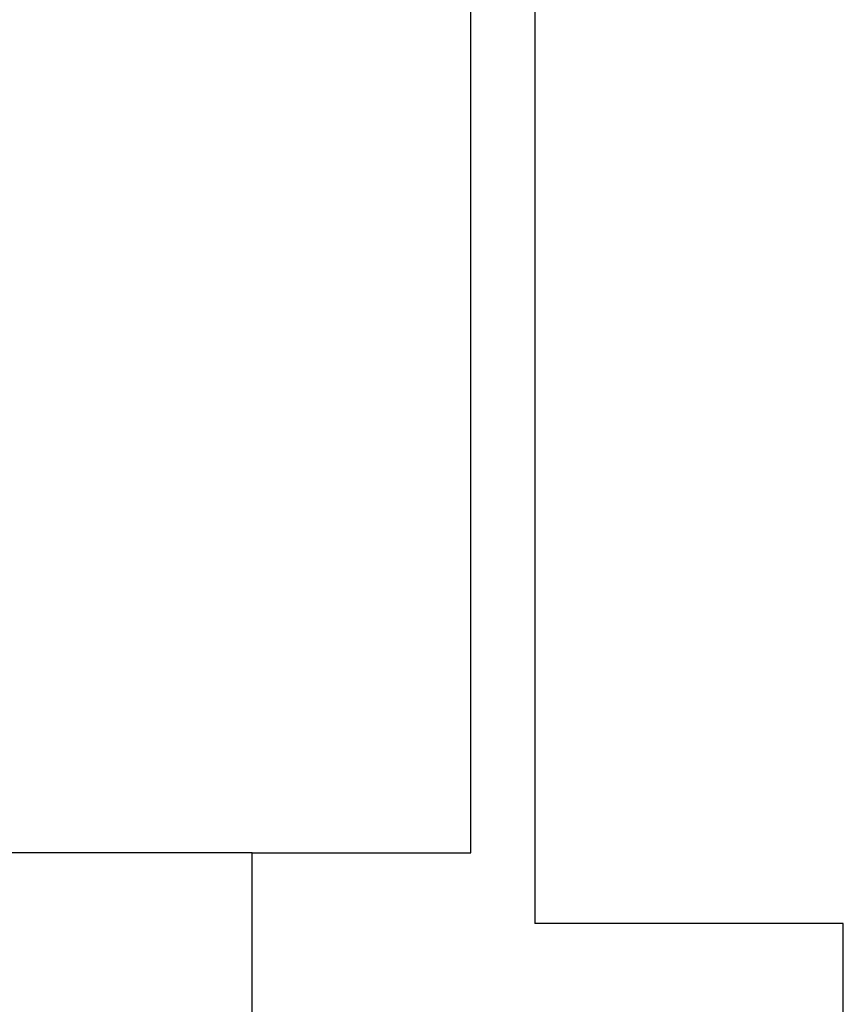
# Model space of a CAD drawing. Header units: metres. Extents: x -1 to 438, y -6 to 57.
# Tile 15 of 31: x 405.19 to 406.48, y 28.31 to 29.85. Entities that reach past the tile are written whole.
import ezdxf

# ---------------------------------------------------------------- set-up
doc = ezdxf.new("R2010")
doc.units = ezdxf.units.M
doc.linetypes.add('CONTINUA', pattern=[0])
doc.layers.add('PB MURS++', color=7, linetype='CONTINUA', lineweight=25)

msp = doc.modelspace()

# ---------------------------------------------------------------- linework, layer by layer
at = {"layer": 'PB MURS++', "color": 7, "linetype": 'CONTINUA', "lineweight": 25, "transparency": 33554687}
for p, q in [((405.89645, 28.55078), (405.89645, 34.30078)), ((405.99645, 34.30078), (405.99645, 28.44078)), ((405.55645, 28.55078), (404.04645, 28.55078)), ((405.55645, 28.22078), (405.55645, 28.55078)), ((405.55645, 28.55078), (405.89645, 28.55078)), ((406.47645, 28.44078), (405.99645, 28.44078)), ((406.47645, 28.22979), (406.47645, 28.44078))]:
    msp.add_line(p, q, dxfattribs=at)

doc.saveas('drawing.dxf')
